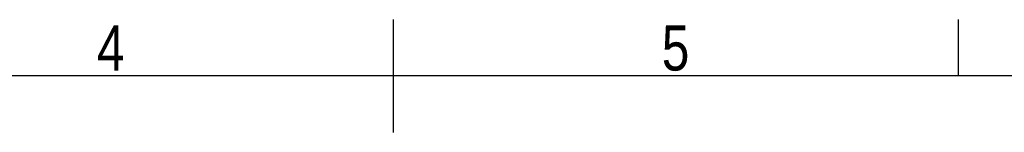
# Model space of a CAD drawing. Header units: millimetres. Extents: x 0 to 420, y 0 to 297.
# Tile 26 of 31: x 176 to 266, y 287 to 297. Entities that reach past the tile are written whole.
import ezdxf

# ---------------------------------------------------------------- set-up
doc = ezdxf.new("R2010")
doc.units = ezdxf.units.MM
doc.layers.add('CARTIGLIO', color=140, linetype='Continuous')
doc.styles.add('SLDTEXTSTYLE2', font='TXT', dxfattribs={"width": 0.821468})

msp = doc.modelspace()

# ---------------------------------------------------------------- linework, layer by layer
at = {"layer": 'CARTIGLIO', "linetype": 'Continuous'}
for p, q in [((210.0038, 286.6484), (210.0038, 296.9968)), ((261.7459, 291.8226), (261.7459, 296.9968)), ((414.8274, 291.8226), (5.1801, 291.8226))]:
    msp.add_line(p, q, dxfattribs=at)

# ---------------------------------------------------------------- texts
at = {"layer": 'CARTIGLIO', "char_height": 4.1394, "attachment_point": 2, "style": 'SLDTEXTSTYLE2'}
for s, insert in [('4', (184.089, 296.4629)), ('5', (235.8312, 296.4629))]:
    msp.add_mtext(s, dxfattribs=dict(at, insert=insert))

doc.saveas('drawing.dxf')
